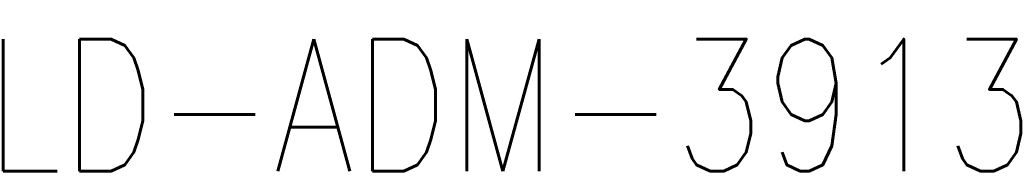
# Model space of a CAD drawing. Header units: millimetres. Extents: x 0 to 118318689, y 0 to 490460760.
# Tile 112 of 117: x 117757385 to 118026839, y 487857551 to 487894828. Entities that reach past the tile are written whole.
import ezdxf
from ezdxf.enums import TextEntityAlignment as Align

# ---------------------------------------------------------------- set-up
doc = ezdxf.new("R2010")
doc.units = ezdxf.units.MM
doc.header["$LTSCALE"] = 200
doc.layers.get('0').update_dxf_attribs({"color": 8})
doc.layers.add('LD-I-lekdetectiecode', color=7, linetype='Continuous')
doc.styles.add('DIN17', font='ROMANS.SHX', dxfattribs={"width": 0.9})

# ---------------------------------------------------------------- blocks, each defined once
blk = doc.blocks.new('LR-hyp')
at = {"color": 7, "linetype": 'ByBlock', "lineweight": -3, "style": 'DIN17', "width": 0.9}
blk.add_attdef('*1', text='', height=1.8, dxfattribs=at).set_placement((0, 0), align=Align.MIDDLE)
at = {"color": 7, "linetype": 'ByBlock', "lineweight": -2, "style": 'DIN17', "width": 0.9, "flags": 1}
blk.add_attdef('*2', text='', height=1.8, dxfattribs=at).set_placement((0, -5), align=Align.MIDDLE)

msp = doc.modelspace()

# ---------------------------------------------------------------- block references
at = {"layer": 'LD-I-lekdetectiecode', "linetype": 'Continuous'}
ref = msp.add_blockref('LR-hyp', (117891117, 487871524), dxfattribs=dict(at, xscale=20000, yscale=20000, zscale=20000))
ref.add_attrib('*1', 'LD-ADM-3913', dxfattribs={"layer": '0', "color": 0, "linetype": 'ByBlock', "lineweight": -3, "height": 36000, "style": 'DIN17', "width": 0.9}).set_placement((117891117, 487871524), align=Align.MIDDLE)

doc.saveas('drawing.dxf')
